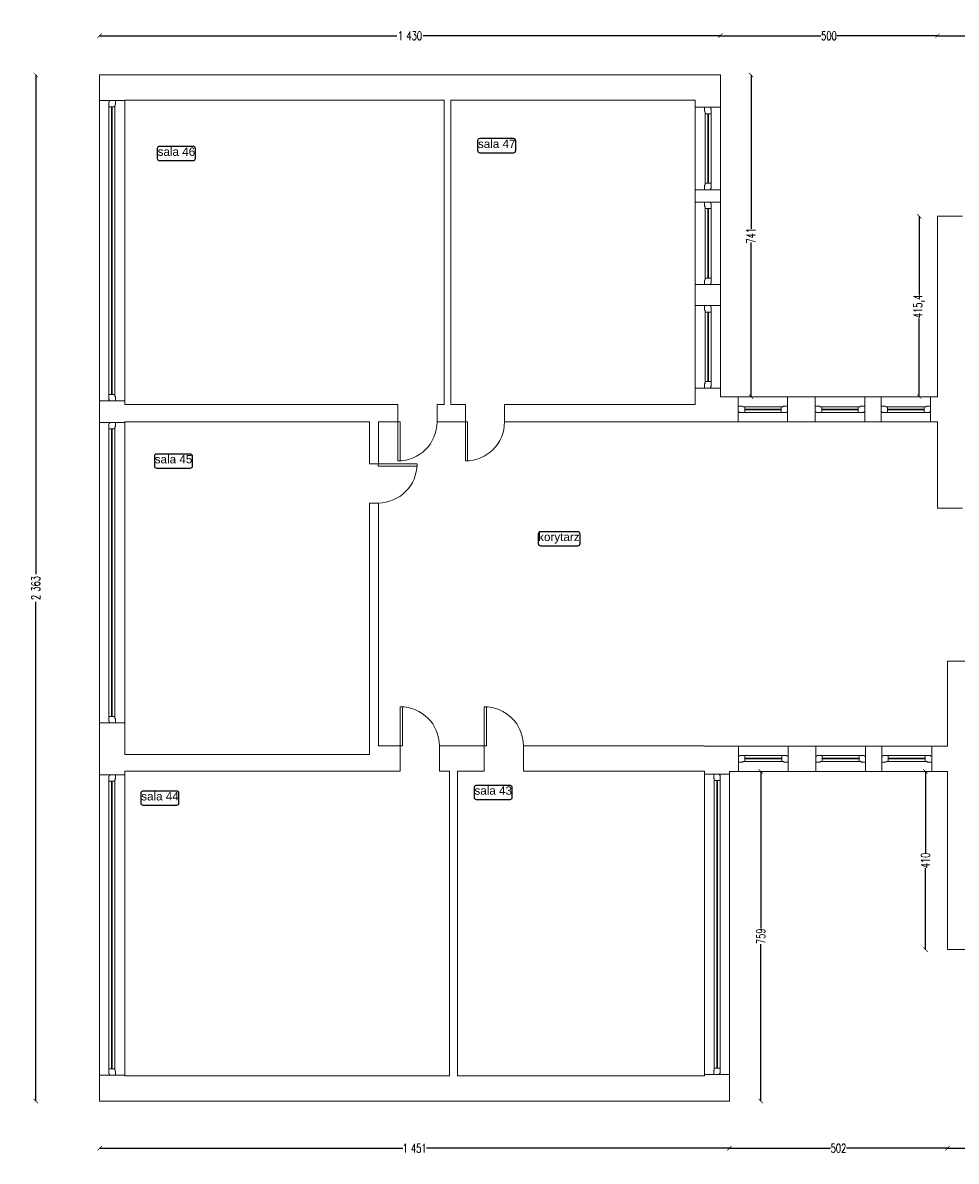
# Model space of a CAD drawing. Header units: centimetres. Extents: x -28146 to 19487, y -25160 to -2224.
# Tile 22 of 29: x 131 to 2281, y -16223 to -13601. Entities that reach past the tile are written whole.
import ezdxf
from ezdxf.enums import TextEntityAlignment as Align

# ---------------------------------------------------------------- set-up
doc = ezdxf.new("R2010")
doc.units = ezdxf.units.CM
doc.header["$LTSCALE"] = 10
doc.linetypes.add('CONTINU', pattern=[0, 0])
for name, color, linetype, lineweight, true_color in [('IS_Okno_Drzwi', 7, 'Continuous', 9, 0x000000), ('IS_Room (Automatic)', 7, 'Continuous', 25, 0x000000), ('IS_Ściana1', 7, 'Continuous', 9, 0x000000)]:
    doc.layers.add(name, color=color, linetype=linetype, lineweight=lineweight, true_color=true_color)
doc.layers.add('Urzadzenia', color=7, linetype='CONTINU', lineweight=5)
doc.styles.add('Arial_____', font='arial.ttf')
doc.styles.add('styl1', font='simplex.shx', dxfattribs={"width": 0.7})
doc.dimstyles.new('100', dxfattribs={"dimtxt": 20, "dimasz": 10, "dimexe": 1.25, "dimexo": 0, "dimtad": 0, "dimdec": 1, "dimdsep": 46, "dimlunit": 6, "dimtxsty": 'styl1', "dimblk1": 'ARCHTICK', "dimblk2": 'ARCHTICK', "dimsah": 1, "dimcen": 5, "dimse1": 1, "dimse2": 1, "dimclrt": 256, "dimadec": 0, "dimazin": 0, "dimtfac": 1, "dimtdec": 1, "dimtmove": 0, "dimatfit": 3, "dimldrblk": 'ARCHTICK', "dimfxl": 1.25, "dimtolj": 1, "dimtzin": 0, "dimarcsym": 0})

# ---------------------------------------------------------------- blocks, each defined once
blk = doc.blocks.new('4_CoTo_OknoWScianie_6920_2250_580_150_0_15_0_0_ExportItem_1_50_0_False__87f71fa3-f148-4722-b574-2038bd8a55f3_ExportItem')
at = {"layer": 'IS_Okno_Drzwi', "lineweight": -2}
blk.add_lwpolyline([(-3.46, -0.075), (-3.365, -0.075), (-3.355, -0.065), (-3.355, -0.06), (-3.31, -0.06), (-3.31, 0.075), (-3.4275, 0.075), (-3.4375, 0.065), (-3.4375, 0.06), (-3.46, 0.06)], close=True, dxfattribs=at)
at = {"layer": 'IS_Okno_Drzwi', "lineweight": -2, "extrusion": (0, 0, -1)}
for points in [[(3.31, 0.075), (-3.31, 0.075), (-3.31, -0.06), (3.31, -0.06)], [(-3.46, -0.075), (-3.365, -0.075), (-3.355, -0.065), (-3.355, -0.06), (-3.31, -0.06), (-3.31, 0.075), (-3.4275, 0.075), (-3.4375, 0.065), (-3.4375, 0.06), (-3.46, 0.06)]]:
    blk.add_lwpolyline(points, close=True, dxfattribs=at)
at = {"layer": 'IS_Okno_Drzwi', "lineweight": -2, "extrusion": (0, 0, -1), "elevation": -0.001}
blk.add_lwpolyline([(3.31, 0.015), (-3.31, 0.015), (-3.31, 0), (3.31, 0)], close=True, dxfattribs=at)
blk = doc.blocks.new('4_CoTo_OknoWScianie_1140_1980_580_150_0_15_0_0_ExportItem_1_50_0_False__87f71fa3-f148-4722-b574-2038bd8a55f3_ExportItem')
at = {"layer": 'IS_Okno_Drzwi', "lineweight": -2}
blk.add_lwpolyline([(-0.57, -0.075), (-0.475, -0.075), (-0.465, -0.065), (-0.465, -0.06), (-0.42, -0.06), (-0.42, 0.075), (-0.5375, 0.075), (-0.5475, 0.065), (-0.5475, 0.06), (-0.57, 0.06)], close=True, dxfattribs=at)
at = {"layer": 'IS_Okno_Drzwi', "lineweight": -2, "extrusion": (0, 0, -1)}
for points in [[(0.42, 0.075), (-0.42, 0.075), (-0.42, -0.06), (0.42, -0.06)], [(-0.57, -0.075), (-0.475, -0.075), (-0.465, -0.065), (-0.465, -0.06), (-0.42, -0.06), (-0.42, 0.075), (-0.5375, 0.075), (-0.5475, 0.065), (-0.5475, 0.06), (-0.57, 0.06)]]:
    blk.add_lwpolyline(points, close=True, dxfattribs=at)
at = {"layer": 'IS_Okno_Drzwi', "lineweight": -2, "extrusion": (0, 0, -1), "elevation": -0.001}
blk.add_lwpolyline([(0.42, 0.015), (-0.42, 0.015), (-0.42, 0), (0.42, 0)], close=True, dxfattribs=at)
blk = doc.blocks.new('4_CoTo_OknoWScianie_1900_2250_580_150_0_15_0_0_ExportItem_1_50_0_False__87f71fa3-f148-4722-b574-2038bd8a55f3_ExportItem')
at = {"layer": 'IS_Okno_Drzwi', "lineweight": -2}
blk.add_lwpolyline([(-0.95, -0.075), (-0.855, -0.075), (-0.845, -0.065), (-0.845, -0.06), (-0.8, -0.06), (-0.8, 0.075), (-0.9175, 0.075), (-0.9275, 0.065), (-0.9275, 0.06), (-0.95, 0.06)], close=True, dxfattribs=at)
at = {"layer": 'IS_Okno_Drzwi', "lineweight": -2, "extrusion": (0, 0, -1)}
for points in [[(0.8, 0.075), (-0.8, 0.075), (-0.8, -0.06), (0.8, -0.06)], [(-0.95, -0.075), (-0.855, -0.075), (-0.845, -0.065), (-0.845, -0.06), (-0.8, -0.06), (-0.8, 0.075), (-0.9175, 0.075), (-0.9275, 0.065), (-0.9275, 0.06), (-0.95, 0.06)]]:
    blk.add_lwpolyline(points, close=True, dxfattribs=at)
at = {"layer": 'IS_Okno_Drzwi', "lineweight": -2, "extrusion": (0, 0, -1), "elevation": -0.001}
blk.add_lwpolyline([(0.8, 0.015), (-0.8, 0.015), (-0.8, 0), (0.8, 0)], close=True, dxfattribs=at)
blk = doc.blocks.new('4_CoTo_OknoWScianie_6920_2270_580_150_0_15_0_0_ExportItem_1_50_0_False__87f71fa3-f148-4722-b574-2038bd8a55f3_ExportItem')
at = {"layer": 'IS_Okno_Drzwi', "lineweight": -2}
blk.add_lwpolyline([(-3.46, -0.075), (-3.365, -0.075), (-3.355, -0.065), (-3.355, -0.06), (-3.31, -0.06), (-3.31, 0.075), (-3.4275, 0.075), (-3.4375, 0.065), (-3.4375, 0.06), (-3.46, 0.06)], close=True, dxfattribs=at)
at = {"layer": 'IS_Okno_Drzwi', "lineweight": -2, "extrusion": (0, 0, -1)}
for points in [[(3.31, 0.075), (-3.31, 0.075), (-3.31, -0.06), (3.31, -0.06)], [(-3.46, -0.075), (-3.365, -0.075), (-3.355, -0.065), (-3.355, -0.06), (-3.31, -0.06), (-3.31, 0.075), (-3.4275, 0.075), (-3.4375, 0.065), (-3.4375, 0.06), (-3.46, 0.06)]]:
    blk.add_lwpolyline(points, close=True, dxfattribs=at)
at = {"layer": 'IS_Okno_Drzwi', "lineweight": -2, "extrusion": (0, 0, -1), "elevation": -0.001}
blk.add_lwpolyline([(3.31, 0.015), (-3.31, 0.015), (-3.31, 0), (3.31, 0)], close=True, dxfattribs=at)
blk = doc.blocks.new('4_CoTo_OknoWScianie_1150_2000_580_150_0_15_0_0_ExportItem_1_50_0_False__87f71fa3-f148-4722-b574-2038bd8a55f3_ExportItem')
at = {"layer": 'IS_Okno_Drzwi', "lineweight": -2}
blk.add_lwpolyline([(-0.575, -0.075), (-0.48, -0.075), (-0.47, -0.065), (-0.47, -0.06), (-0.425, -0.06), (-0.425, 0.075), (-0.5425, 0.075), (-0.5525, 0.065), (-0.5525, 0.06), (-0.575, 0.06)], close=True, dxfattribs=at)
at = {"layer": 'IS_Okno_Drzwi', "lineweight": -2, "extrusion": (0, 0, -1)}
for points in [[(0.425, 0.075), (-0.425, 0.075), (-0.425, -0.06), (0.425, -0.06)], [(-0.575, -0.075), (-0.48, -0.075), (-0.47, -0.065), (-0.47, -0.06), (-0.425, -0.06), (-0.425, 0.075), (-0.5425, 0.075), (-0.5525, 0.065), (-0.5525, 0.06), (-0.575, 0.06)]]:
    blk.add_lwpolyline(points, close=True, dxfattribs=at)
at = {"layer": 'IS_Okno_Drzwi', "lineweight": -2, "extrusion": (0, 0, -1), "elevation": -0.001}
blk.add_lwpolyline([(0.425, 0.015), (-0.425, 0.015), (-0.425, 0), (0.425, 0)], close=True, dxfattribs=at)
blk = doc.blocks.new('4_CoTo_DrzwiWScianie_900_2000_400_100_0_50_0_0_ExportItem_1_50_0_False__87f71fa3-f148-4722-b574-2038bd8a55f3_ExportItem')
at = {"layer": 'IS_Okno_Drzwi', "lineweight": -2, "extrusion": (0, 0, -1)}
blk.add_lwpolyline([(-0.45, 1.1), (-0.45, 0.2), (-0.4, 0.2), (-0.4, 1.1)], close=True, dxfattribs=at)
at = {"layer": 'IS_Okno_Drzwi', "lineweight": -2}
blk.add_arc((0.45, 0.2), 0.9, 90, 180, dxfattribs=at)
blk = doc.blocks.new('4_CoTo_DrzwiWScianie_900_2000_200_100_0_50_0_0_ExportItem_1_50_0_False__87f71fa3-f148-4722-b574-2038bd8a55f3_ExportItem')
at = {"layer": 'IS_Okno_Drzwi', "lineweight": -2, "extrusion": (0, 0, -1)}
blk.add_lwpolyline([(-0.45, 1), (-0.45, 0.1), (-0.4, 0.1), (-0.4, 1)], close=True, dxfattribs=at)
at = {"layer": 'IS_Okno_Drzwi', "lineweight": -2}
blk.add_arc((0.45, 0.1), 0.9, 90, 180, dxfattribs=at)
blk = doc.blocks.new('4_CoTo_DrzwiWScianie_900_2000_580_100_0_50_0_0_ExportItem_1_50_0_False__87f71fa3-f148-4722-b574-2038bd8a55f3_ExportItem')
at = {"layer": 'IS_Okno_Drzwi', "lineweight": -2, "extrusion": (0, 0, -1)}
blk.add_lwpolyline([(-0.45, 1.19), (-0.45, 0.29), (-0.4, 0.29), (-0.4, 1.19)], close=True, dxfattribs=at)
at = {"layer": 'IS_Okno_Drzwi', "lineweight": -2}
blk.add_arc((0.45, 0.29), 0.9, 90, 180, dxfattribs=at)
blk = doc.blocks.new('_ARCHTICK')
at = {"color": 0, "linetype": 'ByBlock', "const_width": 0.15}
blk.add_lwpolyline([(-0.5, -0.5), (0.5, 0.5)], dxfattribs=at)
blk = doc.blocks.new('*D536')
at = {"layer": 'Defpoints', "color": 0}
for p in [(308.2, -13721.5), (160.9, -16084.5), (308.2, -16084.5)]:
    blk.add_point(p, dxfattribs=at)
at = {"layer": 'Urzadzenia', "color": 0, "lineweight": -2}
for p, q in [((160.9, -13721.5), (160.9, -14871.3)), ((160.9, -16084.5), (160.9, -14934.6))]:
    blk.add_line(p, q, dxfattribs=at)
at = {"layer": 'Urzadzenia', "color": 0, "lineweight": -2, "xscale": 10, "yscale": 10, "zscale": 10}
for p, rotation in [((160.9, -13721.5), 90), ((160.9, -16084.5), 270)]:
    blk.add_blockref('_ARCHTICK', p, dxfattribs=dict(at, rotation=rotation))
at = {"layer": 'Urzadzenia', "insert": (160.9, -14903), "char_height": 20, "attachment_point": 5, "rotation": 90, "style": 'styl1'}
blk.add_mtext('\\A1;2\xa0363', dxfattribs=at)
blk = doc.blocks.new('*D537')
at = {"layer": 'Defpoints', "color": 0}
for p in [(1738.2, -13631.3), (308.2, -13721.5), (1738.2, -13721.5)]:
    blk.add_point(p, dxfattribs=at)
at = {"layer": 'Urzadzenia', "color": 0, "lineweight": -2}
for p, q in [((308.2, -13631.3), (992.9, -13631.3)), ((1738.2, -13631.3), (1053.5, -13631.3))]:
    blk.add_line(p, q, dxfattribs=at)
at = {"layer": 'Urzadzenia', "color": 0, "lineweight": -2, "xscale": 10, "yscale": 10, "zscale": 10, "rotation": 180}
blk.add_blockref('_ARCHTICK', (308.2, -13631.3), dxfattribs=at)
at = {"layer": 'Urzadzenia', "color": 0, "lineweight": -2, "xscale": 10, "yscale": 10, "zscale": 10}
blk.add_blockref('_ARCHTICK', (1738.2, -13631.3), dxfattribs=at)
at = {"layer": 'Urzadzenia', "insert": (1023.2, -13631.3), "char_height": 20, "attachment_point": 5, "style": 'styl1'}
blk.add_mtext('\\A1;1\xa0430', dxfattribs=at)
blk = doc.blocks.new('*D538')
at = {"layer": 'Defpoints', "color": 0}
for p in [(2238.2, -13631.3), (1738.2, -13721.5), (2238.2, -14047.1)]:
    blk.add_point(p, dxfattribs=at)
at = {"layer": 'Urzadzenia', "color": 0, "lineweight": -2}
for p, q in [((1738.2, -13631.3), (1969.6, -13631.3)), ((2238.2, -13631.3), (2006.8, -13631.3))]:
    blk.add_line(p, q, dxfattribs=at)
at = {"layer": 'Urzadzenia', "color": 0, "lineweight": -2, "xscale": 10, "yscale": 10, "zscale": 10, "rotation": 180}
blk.add_blockref('_ARCHTICK', (1738.2, -13631.3), dxfattribs=at)
at = {"layer": 'Urzadzenia', "color": 0, "lineweight": -2, "xscale": 10, "yscale": 10, "zscale": 10}
blk.add_blockref('_ARCHTICK', (2238.2, -13631.3), dxfattribs=at)
at = {"layer": 'Urzadzenia', "insert": (1988.2, -13631.3), "char_height": 20, "attachment_point": 5, "style": 'styl1'}
blk.add_mtext('\\A1;500', dxfattribs=at)
blk = doc.blocks.new('*D539')
at = {"layer": 'Defpoints', "color": 0}
for p in [(4303.2, -13631.3), (2238.2, -14047.1), (4303.2, -14047.1)]:
    blk.add_point(p, dxfattribs=at)
at = {"layer": 'Urzadzenia', "color": 0, "lineweight": -2}
for p, q in [((2238.2, -13631.3), (3239.1, -13631.3)), ((4303.2, -13631.3), (3302.3, -13631.3))]:
    blk.add_line(p, q, dxfattribs=at)
at = {"layer": 'Urzadzenia', "color": 0, "lineweight": -2, "xscale": 10, "yscale": 10, "zscale": 10, "rotation": 180}
blk.add_blockref('_ARCHTICK', (2238.2, -13631.3), dxfattribs=at)
at = {"layer": 'Urzadzenia', "color": 0, "lineweight": -2, "xscale": 10, "yscale": 10, "zscale": 10}
blk.add_blockref('_ARCHTICK', (4303.2, -13631.3), dxfattribs=at)
at = {"layer": 'Urzadzenia', "insert": (3270.7, -13631.3), "char_height": 20, "attachment_point": 5, "style": 'styl1'}
blk.add_mtext('\\A1;2\xa0065', dxfattribs=at)
blk = doc.blocks.new('*D542')
at = {"layer": 'Defpoints', "color": 0}
for p in [(2238.2, -14047.1), (2196.2, -14462.5), (2238.2, -14462.5)]:
    blk.add_point(p, dxfattribs=at)
at = {"layer": 'Urzadzenia', "color": 0, "lineweight": -2}
for p, q in [((2196.2, -14047.1), (2196.2, -14227.1)), ((2196.2, -14462.5), (2196.2, -14282.4))]:
    blk.add_line(p, q, dxfattribs=at)
at = {"layer": 'Urzadzenia', "color": 0, "lineweight": -2, "xscale": 10, "yscale": 10, "zscale": 10}
for p, rotation in [((2196.2, -14047.1), 90), ((2196.2, -14462.5), 270)]:
    blk.add_blockref('_ARCHTICK', p, dxfattribs=dict(at, rotation=rotation))
at = {"layer": 'Urzadzenia', "insert": (2196.2, -14254.8), "char_height": 20, "attachment_point": 5, "rotation": 90, "style": 'styl1'}
blk.add_mtext('\\A1;415,4', dxfattribs=at)
blk = doc.blocks.new('*D543')
at = {"layer": 'Defpoints', "color": 0}
for p in [(1738.2, -13721.5), (1738.2, -14462.5), (1808.7, -14462.5)]:
    blk.add_point(p, dxfattribs=at)
at = {"layer": 'Urzadzenia', "color": 0, "lineweight": -2}
for p, q in [((1808.7, -13721.5), (1808.7, -14076.3)), ((1808.7, -14462.5), (1808.7, -14107.6))]:
    blk.add_line(p, q, dxfattribs=at)
at = {"layer": 'Urzadzenia', "color": 0, "lineweight": -2, "xscale": 10, "yscale": 10, "zscale": 10}
for p, rotation in [((1808.7, -13721.5), 90), ((1808.7, -14462.5), 270)]:
    blk.add_blockref('_ARCHTICK', p, dxfattribs=dict(at, rotation=rotation))
at = {"layer": 'Urzadzenia', "insert": (1808.7, -14092), "char_height": 20, "attachment_point": 5, "rotation": 90, "style": 'styl1'}
blk.add_mtext('\\A1;741', dxfattribs=at)
blk = doc.blocks.new('*D551')
at = {"layer": 'Defpoints', "color": 0}
for p in [(2261.2, -15815.2), (4329.2, -16116.2), (2261.2, -16193.1)]:
    blk.add_point(p, dxfattribs=at)
at = {"layer": 'Urzadzenia', "color": 0, "lineweight": -2}
for p, q in [((2261.2, -16193.1), (3263.6, -16193.1)), ((4329.2, -16193.1), (3326.8, -16193.1))]:
    blk.add_line(p, q, dxfattribs=at)
at = {"layer": 'Urzadzenia', "color": 0, "lineweight": -2, "xscale": 10, "yscale": 10, "zscale": 10, "rotation": 180}
blk.add_blockref('_ARCHTICK', (2261.2, -16193.1), dxfattribs=at)
at = {"layer": 'Urzadzenia', "color": 0, "lineweight": -2, "xscale": 10, "yscale": 10, "zscale": 10}
blk.add_blockref('_ARCHTICK', (4329.2, -16193.1), dxfattribs=at)
at = {"layer": 'Urzadzenia', "insert": (3295.2, -16193.1), "char_height": 20, "attachment_point": 5, "style": 'styl1'}
blk.add_mtext('\\A1;2\xa0068', dxfattribs=at)
blk = doc.blocks.new('*D552')
at = {"layer": 'Defpoints', "color": 0}
for p in [(1759.2, -15634.7), (2261.2, -15634.7), (1759.2, -16193.1)]:
    blk.add_point(p, dxfattribs=at)
at = {"layer": 'Urzadzenia', "color": 0, "lineweight": -2}
for p, q in [((1759.2, -16193.1), (1991.6, -16193.1)), ((2261.2, -16193.1), (2028.8, -16193.1))]:
    blk.add_line(p, q, dxfattribs=at)
at = {"layer": 'Urzadzenia', "color": 0, "lineweight": -2, "xscale": 10, "yscale": 10, "zscale": 10, "rotation": 180}
blk.add_blockref('_ARCHTICK', (1759.2, -16193.1), dxfattribs=at)
at = {"layer": 'Urzadzenia', "color": 0, "lineweight": -2, "xscale": 10, "yscale": 10, "zscale": 10}
blk.add_blockref('_ARCHTICK', (2261.2, -16193.1), dxfattribs=at)
at = {"layer": 'Urzadzenia', "insert": (2010.2, -16193.1), "char_height": 20, "attachment_point": 5, "style": 'styl1'}
blk.add_mtext('\\A1;502', dxfattribs=at)
blk = doc.blocks.new('*D553')
at = {"layer": 'Defpoints', "color": 0}
for p in [(308.2, -16084.5), (1759.2, -16084.5), (308.2, -16193.1)]:
    blk.add_point(p, dxfattribs=at)
at = {"layer": 'Urzadzenia', "color": 0, "lineweight": -2}
for p, q in [((308.2, -16193.1), (1006.4, -16193.1)), ((1759.2, -16193.1), (1061, -16193.1))]:
    blk.add_line(p, q, dxfattribs=at)
at = {"layer": 'Urzadzenia', "color": 0, "lineweight": -2, "xscale": 10, "yscale": 10, "zscale": 10, "rotation": 180}
blk.add_blockref('_ARCHTICK', (308.2, -16193.1), dxfattribs=at)
at = {"layer": 'Urzadzenia', "color": 0, "lineweight": -2, "xscale": 10, "yscale": 10, "zscale": 10}
blk.add_blockref('_ARCHTICK', (1759.2, -16193.1), dxfattribs=at)
at = {"layer": 'Urzadzenia', "insert": (1033.7, -16193.1), "char_height": 20, "attachment_point": 5, "style": 'styl1'}
blk.add_mtext('\\A1;1\xa0451', dxfattribs=at)
blk = doc.blocks.new('*D554')
at = {"layer": 'Defpoints', "color": 0}
for p in [(1759.2, -15325.5), (1831.3, -15325.5), (1759.2, -16084.5)]:
    blk.add_point(p, dxfattribs=at)
at = {"layer": 'Urzadzenia', "color": 0, "lineweight": -2}
for p, q in [((1831.3, -15325.5), (1831.3, -15686.7)), ((1831.3, -16084.5), (1831.3, -15723.3))]:
    blk.add_line(p, q, dxfattribs=at)
at = {"layer": 'Urzadzenia', "color": 0, "lineweight": -2, "xscale": 10, "yscale": 10, "zscale": 10}
for p, rotation in [((1831.3, -15325.5), 90), ((1831.3, -16084.5), 270)]:
    blk.add_blockref('_ARCHTICK', p, dxfattribs=dict(at, rotation=rotation))
at = {"layer": 'Urzadzenia', "insert": (1831.3, -15705), "char_height": 20, "attachment_point": 5, "rotation": 90, "style": 'styl1'}
blk.add_mtext('\\A1;759', dxfattribs=at)
blk = doc.blocks.new('*D555')
at = {"layer": 'Defpoints', "color": 0}
for p in [(2261.2, -15325.5), (2210.6, -15735.5), (2261.2, -15735.5)]:
    blk.add_point(p, dxfattribs=at)
at = {"layer": 'Urzadzenia', "color": 0, "lineweight": -2}
for p, q in [((2210.6, -15325.5), (2210.6, -15513.2)), ((2210.6, -15735.5), (2210.6, -15547.8))]:
    blk.add_line(p, q, dxfattribs=at)
at = {"layer": 'Urzadzenia', "color": 0, "lineweight": -2, "xscale": 10, "yscale": 10, "zscale": 10}
for p, rotation in [((2210.6, -15325.5), 90), ((2210.6, -15735.5), 270)]:
    blk.add_blockref('_ARCHTICK', p, dxfattribs=dict(at, rotation=rotation))
at = {"layer": 'Urzadzenia', "insert": (2210.6, -15530.5), "char_height": 20, "attachment_point": 5, "rotation": 90, "style": 'styl1'}
blk.add_mtext('\\A1;410', dxfattribs=at)

msp = doc.modelspace()

# ---------------------------------------------------------------- linework, layer by layer
at = {"layer": 'IS_Room (Automatic)'}
for points, elevation in [([(445.82, -13918.65), (523.78, -13918.65, 0.4142136), (528.78, -13913.65), (528.78, -13891.36, 0.4142136), (523.78, -13886.36), (445.82, -13886.36, 0.4142136), (440.82, -13891.36), (440.82, -13913.65, 0.4142136)], 20681), ([(1183.69, -13900.59), (1261.66, -13900.59, 0.4142136), (1266.66, -13895.59), (1266.66, -13873.31, 0.4142136), (1261.66, -13868.31), (1183.69, -13868.31, 0.4142136), (1178.69, -13873.31), (1178.69, -13895.59, 0.4142136)], 20681.1), ([(439.25, -14626.82), (517.37, -14626.82, 0.4142136), (522.37, -14621.82), (522.37, -14599.54, 0.4142136), (517.37, -14594.54), (439.25, -14594.54, 0.4142136), (434.25, -14599.54), (434.25, -14621.82, 0.4142136)], 20681.6), ([(1323.46, -14805.72), (1409.86, -14805.72, 0.4142136), (1414.86, -14800.72), (1414.86, -14778.45, 0.4142136), (1409.86, -14773.45), (1323.46, -14773.45, 0.4142136), (1318.46, -14778.45), (1318.46, -14800.72, 0.4142136)], 20680.7), ([(1175.71, -15389.79), (1253.69, -15389.79, 0.4142136), (1258.69, -15384.79), (1258.69, -15362.5, 0.4142136), (1253.69, -15357.5), (1175.71, -15357.5, 0.4142136), (1170.71, -15362.5), (1170.71, -15384.79, 0.4142136)], 20680.1), ([(408.07, -15402.92), (485.97, -15402.92, 0.4142136), (490.97, -15397.92), (490.97, -15375.63, 0.4142136), (485.97, -15370.63), (408.07, -15370.63, 0.4142136), (403.07, -15375.63), (403.07, -15397.92, 0.4142136)], 20678.3)]:
    msp.add_lwpolyline(points, format="xyb", close=True, dxfattribs=dict(at, elevation=elevation))
at = {"layer": 'IS_Ściana1'}
for p, q in [((308.22, -13780.36, 3205.3), (366.22, -13780.36, 3205.3)), ((1738.22, -13795.85, 3205.3), (1680.22, -13795.85, 3205.3)), ((1738.22, -13985.85, 3205.3), (1680.22, -13985.85, 3205.3)), ((1738.22, -14014.27, 3205.3), (1680.22, -14014.27, 3205.3)), ((1738.22, -14204.27, 3205.3), (1680.22, -14204.27, 3205.3)), ((1738.22, -14252.62, 3205.3), (1680.22, -14252.62, 3205.3)), ((1738.22, -14442.62, 3205.3), (1680.22, -14442.62, 3205.3)), ((1779.14, -14462.46, 3205.3), (1779.14, -14520.46, 3205.3)), ((1893.14, -14462.46, 3205.3), (1893.14, -14520.46, 3205.3)), ((1956.74, -14462.46, 3205.3), (1956.74, -14520.46, 3205.3)), ((2070.74, -14462.46, 3205.3), (2070.74, -14520.46, 3205.3)), ((2108.43, -14462.46, 3205.3), (2108.43, -14520.46, 3205.3)), ((2222.43, -14462.46, 3205.3), (2222.43, -14520.46, 3205.3)), ((308.22, -14472.36, 3205.3), (366.22, -14472.36, 3205.3)), ((995.41, -14520.46, 3205.3), (995.41, -14480.46, 3205.3)), ((1085.41, -14520.46, 3205.3), (1085.41, -14480.46, 3205.3)), ((1150.8, -14520.46, 3205.3), (1150.8, -14480.46, 3205.3)), ((1240.8, -14520.46, 3205.3), (1240.8, -14480.46, 3205.3)), ((308.22, -14521.68, 3205.3), (366.22, -14521.68, 3205.3)), ((949.48, -14617.36, 3205.3), (930.22, -14617.36, 3205.3)), ((949.48, -14707.36, 3205.3), (930.22, -14707.36, 3205.3)), ((308.22, -15213.68, 3205.3), (366.22, -15213.68, 3205.3)), ((1000.81, -15324.46, 3205.3), (1000.81, -15266.46, 3205.3)), ((1090.81, -15324.46, 3205.3), (1090.81, -15266.46, 3205.3)), ((1194.32, -15324.46, 3205.3), (1194.32, -15266.46, 3205.3)), ((1284.32, -15324.46, 3205.3), (1284.32, -15266.46, 3205.3)), ((1779.57, -15325.46, 3205.3), (1779.57, -15267.46, 3205.3)), ((1894.57, -15325.46, 3205.3), (1894.57, -15267.46, 3205.3)), ((1957.77, -15325.46, 3205.3), (1957.77, -15267.46, 3205.3)), ((2072.77, -15325.46, 3205.3), (2072.77, -15267.46, 3205.3)), ((2110.04, -15325.46, 3205.3), (2110.04, -15267.46, 3205.3)), ((2225.04, -15325.46, 3205.3), (2225.04, -15267.46, 3205.3)), ((308.22, -15332.9, 3205.3), (366.22, -15332.9, 3205.3)), ((1759.22, -15331.43, 3205.3), (1701.22, -15331.43, 3205.3)), ((308.22, -16024.9, 3205.3), (366.22, -16024.9, 3205.3)), ((1759.22, -16023.43, 3205.3), (1701.22, -16023.43, 3205.3))]:
    msp.add_line(p, q, dxfattribs=at)
at = {"layer": 'IS_Ściana1', "extrusion": (0, 1, 0)}
for points, elevation in [([(-308.22, 3205.3), (-366.22, 3205.3)], -13721.46), ([(-1102.22, 3205.3), (-366.22, 3205.3)], -13721.46), ([(-1117.22, 3205.3), (-1102.22, 3205.3)], -13721.46), ([(-1680.22, 3205.3), (-1117.22, 3205.3)], -13721.46), ([(-1738.22, 3205.3), (-1680.22, 3205.3)], -13721.46), ([(-1102.22, 3205.3), (-366.22, 3205.3)], -13779.46), ([(-1680.22, 3205.3), (-1117.22, 3205.3)], -13779.46), ([(-1779.14, 3205.3), (-1738.22, 3205.3)], -14462.46), ([(-1893.14, 3205.3), (-1779.14, 3205.3)], -14462.46), ([(-1956.74, 3205.3), (-1893.14, 3205.3)], -14462.46), ([(-2070.74, 3205.3), (-1956.74, 3205.3)], -14462.46), ([(-2108.43, 3205.3), (-2070.74, 3205.3)], -14462.46), ([(-2222.43, 3205.3), (-2108.43, 3205.3)], -14462.46), ([(-2238.22, 3205.3), (-2222.43, 3205.3)], -14462.46), ([(-366.22, 3205.3), (-930.22, 3205.3)], -14480.46), ([(-930.22, 3205.3), (-950.22, 3205.3)], -14480.46), ([(-950.22, 3205.3), (-995.41, 3205.3)], -14480.46), ([(-1085.41, 3205.3), (-1102.22, 3205.3)], -14480.46), ([(-1117.22, 3205.3), (-1150.8, 3205.3)], -14480.46), ([(-1240.8, 3205.3), (-1680.22, 3205.3)], -14480.46), ([(-366.22, 3205.3), (-930.22, 3205.3)], -14520.46), ([(-950.22, 3205.3), (-995.41, 3205.3)], -14520.46), ([(-1085.41, 3205.3), (-1102.22, 3205.3)], -14520.46), ([(-1102.22, 3205.3), (-1117.22, 3205.3)], -14520.46), ([(-1117.22, 3205.3), (-1150.8, 3205.3)], -14520.46), ([(-1240.8, 3205.3), (-1680.22, 3205.3)], -14520.46), ([(-1779.14, 3205.3), (-1680.22, 3205.3)], -14520.46), ([(-1893.14, 3205.3), (-1779.14, 3205.3)], -14520.46), ([(-1956.74, 3205.3), (-1893.14, 3205.3)], -14520.46), ([(-2070.74, 3205.3), (-1956.74, 3205.3)], -14520.46), ([(-2108.43, 3205.3), (-2070.74, 3205.3)], -14520.46), ([(-2222.43, 3205.3), (-2108.43, 3205.3)], -14520.46), ([(-2238.22, 3205.3), (-2222.43, 3205.3)], -14520.46), ([(-2238.22, 3205.3), (-2296.22, 3205.3)], -14719.46), ([(-2261.22, 3205.3), (-2319.22, 3205.3)], -15071.38), ([(-930.09, 3205.3), (-930.22, 3205.3)], -15266.46), ([(-950.22, 3205.3), (-1000.81, 3205.3)], -15266.46), ([(-1090.81, 3205.3), (-1114.22, 3205.3)], -15266.46), ([(-1114.22, 3205.3), (-1132.22, 3205.3)], -15266.46), ([(-1132.22, 3205.3), (-1194.32, 3205.3)], -15266.46), ([(-1284.32, 3205.3), (-1700.91, 3205.3)], -15266.46), ([(-1700.91, 3205.3), (-1779.57, 3205.3)], -15267.46), ([(-1779.57, 3205.3), (-1894.57, 3205.3)], -15267.46), ([(-1894.57, 3205.3), (-1957.77, 3205.3)], -15267.46), ([(-1957.77, 3205.3), (-2072.77, 3205.3)], -15267.46), ([(-2072.77, 3205.3), (-2110.04, 3205.3)], -15267.46), ([(-2110.04, 3205.3), (-2225.04, 3205.3)], -15267.46), ([(-2225.04, 3205.3), (-2261.22, 3205.3)], -15267.46), ([(-366.22, 3205.3), (-930.09, 3205.3)], -15286.46), ([(-366.22, 3205.3), (-930.09, 3205.3)], -15324.46), ([(-930.09, 3205.3), (-930.22, 3205.3)], -15324.46), ([(-930.22, 3205.3), (-950.22, 3205.3)], -15324.46), ([(-950.22, 3205.3), (-1000.81, 3205.3)], -15324.46), ([(-1090.81, 3205.3), (-1114.22, 3205.3)], -15324.46), ([(-1132.22, 3205.3), (-1194.32, 3205.3)], -15324.46), ([(-1284.32, 3205.3), (-1701.22, 3205.3)], -15324.46), ([(-1759.22, 3205.3), (-1779.57, 3205.3)], -15325.46), ([(-1779.57, 3205.3), (-1894.57, 3205.3)], -15325.46), ([(-1894.57, 3205.3), (-1957.77, 3205.3)], -15325.46), ([(-1957.77, 3205.3), (-2072.77, 3205.3)], -15325.46), ([(-2072.77, 3205.3), (-2110.04, 3205.3)], -15325.46), ([(-2110.04, 3205.3), (-2225.04, 3205.3)], -15325.46), ([(-2225.04, 3205.3), (-2261.22, 3205.3)], -15325.46), ([(-2261.22, 3205.3), (-2319.22, 3205.3)], -15735.46), ([(-366.22, 3205.3), (-1114.22, 3205.3)], -16026.46), ([(-1132.22, 3205.3), (-1701.22, 3205.3)], -16026.46), ([(-308.22, 3205.3), (-366.22, 3205.3)], -16084.46), ([(-366.22, 3205.3), (-1114.22, 3205.3)], -16084.46), ([(-1114.22, 3205.3), (-1132.22, 3205.3)], -16084.46), ([(-1132.22, 3205.3), (-1701.22, 3205.3)], -16084.46), ([(-1759.22, 3205.3), (-1701.22, 3205.3)], -16084.46)]:
    msp.add_lwpolyline(points, dxfattribs=dict(at, elevation=elevation))
at = {"layer": 'IS_Ściana1', "extrusion": (1, 0, 0)}
for points, elevation in [([(-13721.46, 3205.3), (-13780.36, 3205.3)], 308.22), ([(-13795.85, 3205.3), (-13721.46, 3205.3)], 1738.22), ([(-13780.36, 3205.3), (-14472.36, 3205.3)], 308.22), ([(-13779.46, 3205.3), (-13780.36, 3205.3)], 366.22), ([(-13780.36, 3205.3), (-14472.36, 3205.3)], 366.22), ([(-14480.46, 3205.3), (-13779.46, 3205.3)], 1102.22), ([(-14480.46, 3205.3), (-13779.46, 3205.3)], 1117.22), ([(-13795.85, 3205.3), (-13779.46, 3205.3)], 1680.22), ([(-13985.85, 3205.3), (-13795.85, 3205.3)], 1680.22), ([(-13985.85, 3205.3), (-13795.85, 3205.3)], 1738.22), ([(-14014.27, 3205.3), (-13985.85, 3205.3)], 1680.22), ([(-14014.27, 3205.3), (-13985.85, 3205.3)], 1738.22), ([(-14204.27, 3205.3), (-14014.27, 3205.3)], 1680.22), ([(-14204.27, 3205.3), (-14014.27, 3205.3)], 1738.22), ([(-14047.08, 3205.3), (-14462.46, 3205.3)], 2238.22), ([(-14252.62, 3205.3), (-14204.27, 3205.3)], 1680.22), ([(-14252.62, 3205.3), (-14204.27, 3205.3)], 1738.22), ([(-14442.62, 3205.3), (-14252.62, 3205.3)], 1680.22), ([(-14442.62, 3205.3), (-14252.62, 3205.3)], 1738.22), ([(-14480.46, 3205.3), (-14442.62, 3205.3)], 1680.22), ([(-14462.46, 3205.3), (-14442.62, 3205.3)], 1738.22), ([(-14472.36, 3205.3), (-14480.46, 3205.3)], 308.22), ([(-14480.46, 3205.3), (-14520.46, 3205.3)], 308.22), ([(-14472.36, 3205.3), (-14480.46, 3205.3)], 366.22), ([(-14520.46, 3205.3), (-14521.68, 3205.3)], 308.22), ([(-14521.68, 3205.3), (-15213.68, 3205.3)], 308.22), ([(-14520.46, 3205.3), (-14521.68, 3205.3)], 366.22), ([(-14521.68, 3205.3), (-15213.68, 3205.3)], 366.22), ([(-14617.36, 3205.3), (-14520.46, 3205.3)], 930.22), ([(-14617.36, 3205.3), (-14520.46, 3205.3)], 950.22), ([(-14520.46, 3205.3), (-14719.46, 3205.3)], 2238.22), ([(-15266.46, 3205.3), (-14707.36, 3205.3)], 930.22), ([(-15266.46, 3205.3), (-14707.36, 3205.3)], 950.22), ([(-15267.46, 3205.3), (-15071.38, 3205.3)], 2261.22), ([(-15213.68, 3205.3), (-15286.46, 3205.3)], 308.22), ([(-15213.68, 3205.3), (-15286.46, 3205.3)], 366.22), ([(-15286.46, 3205.3), (-15266.46, 3205.3)], 930.09), ([(-15266.46, 3205.3), (-15267.46, 3205.3)], 1700.91), ([(-15286.46, 3205.3), (-15324.46, 3205.3)], 308.22), ([(-15324.46, 3205.3), (-15332.9, 3205.3)], 308.22), ([(-15332.9, 3205.3), (-16024.9, 3205.3)], 308.22), ([(-15324.46, 3205.3), (-15332.9, 3205.3)], 366.22), ([(-15332.9, 3205.3), (-16024.9, 3205.3)], 366.22), ([(-16026.46, 3205.3), (-15324.46, 3205.3)], 1114.22), ([(-16026.46, 3205.3), (-15324.46, 3205.3)], 1132.22), ([(-15331.43, 3205.3), (-15324.46, 3205.3)], 1701.22), ([(-16023.43, 3205.3), (-15331.43, 3205.3)], 1701.22), ([(-15331.43, 3205.3), (-15325.46, 3205.3)], 1759.22), ([(-16023.43, 3205.3), (-15331.43, 3205.3)], 1759.22), ([(-15325.46, 3205.3), (-15735.46, 3205.3)], 2261.22), ([(-16024.9, 3205.3), (-16084.46, 3205.3)], 308.22), ([(-16024.9, 3205.3), (-16026.46, 3205.3)], 366.22), ([(-16026.46, 3205.3), (-16023.43, 3205.3)], 1701.22), ([(-16084.46, 3205.3), (-16023.43, 3205.3)], 1759.22)]:
    msp.add_lwpolyline(points, dxfattribs=dict(at, elevation=elevation))
at = {"layer": 'IS_Ściana1', "elevation": 3205.3}
msp.add_lwpolyline([(2238.22, -14047.08), (2296.26, -14047.12)], dxfattribs=at)

# ---------------------------------------------------------------- block references
at = {"layer": 'IS_Okno_Drzwi', "yscale": 100, "zscale": 100}
for name, p, xscale, rotation in [('4_CoTo_OknoWScianie_6920_2250_580_150_0_15_0_0_ExportItem_1_50_0_False__87f71fa3-f148-4722-b574-2038bd8a55f3_ExportItem', (337.22, -14126.36, 9936.1), -100, 89.99999999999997), ('4_CoTo_OknoWScianie_1900_2250_580_150_0_15_0_0_ExportItem_1_50_0_False__87f71fa3-f148-4722-b574-2038bd8a55f3_ExportItem', (1709.22, -13890.85, 9938), -100, 270), ('4_CoTo_OknoWScianie_1900_2250_580_150_0_15_0_0_ExportItem_1_50_0_False__87f71fa3-f148-4722-b574-2038bd8a55f3_ExportItem', (1709.22, -14109.27, 9937.9), -100, 270), ('4_CoTo_OknoWScianie_1900_2250_580_150_0_15_0_0_ExportItem_1_50_0_False__87f71fa3-f148-4722-b574-2038bd8a55f3_ExportItem', (1709.22, -14347.62, 9937.8), -100, 270), ('4_CoTo_OknoWScianie_1140_1980_580_150_0_15_0_0_ExportItem_1_50_0_False__87f71fa3-f148-4722-b574-2038bd8a55f3_ExportItem', (1836.14, -14491.46, 9937.5), 100, 180), ('4_CoTo_OknoWScianie_1140_1980_580_150_0_15_0_0_ExportItem_1_50_0_False__87f71fa3-f148-4722-b574-2038bd8a55f3_ExportItem', (2013.74, -14491.46, 9937.6), 100, 180), ('4_CoTo_OknoWScianie_1140_1980_580_150_0_15_0_0_ExportItem_1_50_0_False__87f71fa3-f148-4722-b574-2038bd8a55f3_ExportItem', (2165.43, -14491.46, 9937.7), 100, 180), ('4_CoTo_OknoWScianie_6920_2250_580_150_0_15_0_0_ExportItem_1_50_0_False__87f71fa3-f148-4722-b574-2038bd8a55f3_ExportItem', (337.22, -14867.68, 9936.2), -100, 89.99999999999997), ('4_CoTo_DrzwiWScianie_900_2000_400_100_0_50_0_0_ExportItem_1_50_0_False__87f71fa3-f148-4722-b574-2038bd8a55f3_ExportItem', (1040.41, -14500.46, 9944.2), 100, 180), ('4_CoTo_DrzwiWScianie_900_2000_400_100_0_50_0_0_ExportItem_1_50_0_False__87f71fa3-f148-4722-b574-2038bd8a55f3_ExportItem', (1195.8, -14500.46, 9944.4), 100, 180), ('4_CoTo_DrzwiWScianie_900_2000_200_100_0_50_0_0_ExportItem_1_50_0_False__87f71fa3-f148-4722-b574-2038bd8a55f3_ExportItem', (939.48, -14662.36, 9944.3), -100, 270), ('4_CoTo_OknoWScianie_6920_2250_580_150_0_15_0_0_ExportItem_1_50_0_False__87f71fa3-f148-4722-b574-2038bd8a55f3_ExportItem', (337.22, -15678.9, 9936.3), -100, 89.99999999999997), ('4_CoTo_OknoWScianie_6920_2270_580_150_0_15_0_0_ExportItem_1_50_0_False__87f71fa3-f148-4722-b574-2038bd8a55f3_ExportItem', (1730.22, -15677.43, 9938.1), -100, 270)]:
    msp.add_blockref(name, p, dxfattribs=dict(at, xscale=xscale, rotation=rotation))
for name, p, xscale in [('4_CoTo_DrzwiWScianie_900_2000_580_100_0_50_0_0_ExportItem_1_50_0_False__87f71fa3-f148-4722-b574-2038bd8a55f3_ExportItem', (1045.81, -15295.46, 9944.5), -100), ('4_CoTo_DrzwiWScianie_900_2000_580_100_0_50_0_0_ExportItem_1_50_0_False__87f71fa3-f148-4722-b574-2038bd8a55f3_ExportItem', (1239.32, -15295.46, 9944.6), -100), ('4_CoTo_OknoWScianie_1150_2000_580_150_0_15_0_0_ExportItem_1_50_0_False__87f71fa3-f148-4722-b574-2038bd8a55f3_ExportItem', (1837.07, -15296.46, 9938.2), 100), ('4_CoTo_OknoWScianie_1150_2000_580_150_0_15_0_0_ExportItem_1_50_0_False__87f71fa3-f148-4722-b574-2038bd8a55f3_ExportItem', (2015.27, -15296.46, 9938.3), 100), ('4_CoTo_OknoWScianie_1150_2000_580_150_0_15_0_0_ExportItem_1_50_0_False__87f71fa3-f148-4722-b574-2038bd8a55f3_ExportItem', (2167.54, -15296.46, 9938.4), 100)]:
    msp.add_blockref(name, p, dxfattribs=dict(at, xscale=xscale))

# ---------------------------------------------------------------- texts
at = {"layer": 'IS_Room (Automatic)', "style": 'Arial_____'}
for s, p in [('sala 46', (485, -13913.65, 20681)), ('sala 47', (1222.87, -13895.59, 20681.1)), ('sala 45', (478.43, -14621.82, 20681.6)), ('korytarz', (1366.07, -14800.72, 20680.7)), ('sala 43', (1214.89, -15384.79, 20680.1)), ('sala 44', (447.25, -15397.92, 20678.3))]:
    msp.add_text(s, height=19.2, dxfattribs=at).set_placement(p, align=Align.BOTTOM_CENTER)

# ---------------------------------------------------------------- dimensions: what is measured, and where the dimension line sits
at = {"layer": 'Urzadzenia'}
for base, p1, p2, picture, middle in [((1738.22, -13631.3), (308.22, -13721.46), (1738.22, -13721.46, 3205.3), '*D537', (1023.22, -13631.3)), ((4303.22, -13631.3), (2238.22, -14047.08), (4303.22, -14047.08, 3205.3), '*D539', (3270.72, -13631.3)), ((2238.22, -13631.3), (1738.22, -13721.46), (2238.22, -14047.08, 3205.3), '*D538', (1988.22, -13631.3)), ((1759.22, -16193.12), (2261.22, -15634.7, 3205.3), (1759.22, -15634.7, 3205.3), '*D552', (2010.22, -16193.12)), ((2261.22, -16193.12), (4329.22, -16116.22), (2261.22, -15815.22, 3205.3), '*D551', (3295.22, -16193.12)), ((308.22, -16193.12), (1759.22, -16084.46, 3205.3), (308.22, -16084.46), '*D553', (1033.72, -16193.12))]:
    dim = msp.add_linear_dim(base=base, p1=p1, p2=p2, dimstyle='100', dxfattribs=at)
    dim.commit()
    dim.dimension.update_dxf_attribs({"geometry": picture, "text_midpoint": middle})
for base, p1, p2, picture, middle in [((160.94, -16084.46), (308.22, -13721.46, 3205.3), (308.22, -16084.46, 3205.3), '*D536', (160.94, -14902.96)), ((1808.7, -14462.46), (1738.22, -13721.46), (1738.22, -14462.46, 3205.3), '*D543', (1808.7, -14091.96)), ((2196.16, -14462.46), (2238.22, -14047.08), (2238.22, -14462.46, 3205.3), '*D542', (2196.16, -14254.77)), ((1831.28, -15325.46), (1759.22, -16084.46), (1759.22, -15325.46, 3205.3), '*D554', (1831.28, -15704.96)), ((2210.64, -15735.46), (2261.22, -15325.46, 3205.3), (2261.22, -15735.46, 3205.3), '*D555', (2210.64, -15530.46))]:
    dim = msp.add_linear_dim(base=base, p1=p1, p2=p2, angle=90, dimstyle='100', dxfattribs=at)
    dim.commit()
    dim.dimension.update_dxf_attribs({"geometry": picture, "text_midpoint": middle})

doc.saveas('drawing.dxf')
